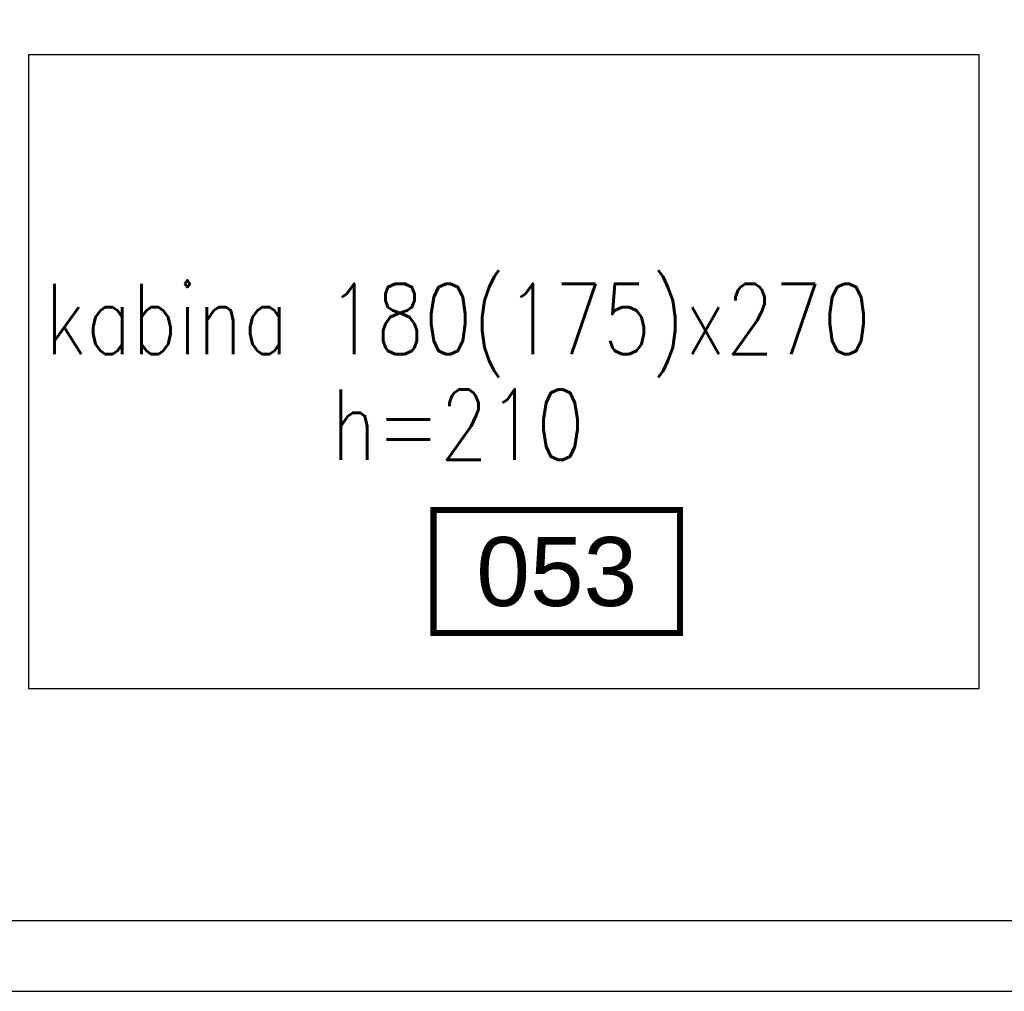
# Model space of a CAD drawing. Header units: centimetres. Extents: x -228435 to 111511, y -89367 to 428125.
# Tile 46 of 219: x -58220 to -55424, y 80340 to 83100. Entities that reach past the tile are written whole.
import ezdxf
from ezdxf.enums import TextEntityAlignment as Align

# ---------------------------------------------------------------- set-up
doc = ezdxf.new("R2010")
doc.units = ezdxf.units.CM
doc.header["$LTSCALE"] = 50
doc.layers.get('0').update_dxf_attribs({"color": 8})
for name, color, linetype in [('ARCH_INFO_AREA_ETYKIETY_200', 8, 'Continuous'), ('ARCH_INFO_OPISY_IST', 8, 'Continuous'), ('ARCH_WIDOK_IST', 8, 'Continuous'), ('ARCH_ŻELBET_IST', 8, 'Continuous')]:
    doc.layers.add(name, color=color, linetype=linetype)
doc.styles.add('Arial', font='ARIAL.TTF')
doc.styles.add('ROMANS-50-CM', font='romans.shx', dxfattribs={"width": 0.8, "height": 10})

# ---------------------------------------------------------------- blocks, each defined once
blk = doc.blocks.new('etykieta_numer')
at = {"color": 0, "linetype": 'ByBlock', "const_width": 2.44}
blk.add_lwpolyline([(-50, -50), (-50, 0), (50, 0), (50, -50)], close=True, dxfattribs=at)
at = {"color": 0, "linetype": 'ByBlock', "style": 'Arial'}
blk.add_attdef('AECAREA:NUMBER', text='', height=28, dxfattribs=at).set_placement((0, -25), align=Align.MIDDLE)

msp = doc.modelspace()

# ---------------------------------------------------------------- linework, layer by layer
at = {"layer": 'ARCH_WIDOK_IST', "elevation": 630}
msp.add_lwpolyline([(-58195, 81200), (-55495, 81200), (-55495, 83000), (-58195, 83000)], close=True, dxfattribs=at)
at = {"layer": 'ARCH_ŻELBET_IST', "elevation": 630}
msp.add_lwpolyline([(-55130, 83100), (-55130, 80540), (-58560, 80540), (-58560, 81100), (-58760, 81100), (-58760, 80340), (-54930, 80340), (-54930, 83100)], dxfattribs=at)

# ---------------------------------------------------------------- block references
at = {"layer": 'ARCH_INFO_AREA_ETYKIETY_200', "linetype": 'Continuous', "lineweight": -3, "xscale": 7, "yscale": 7, "zscale": 10}
msp.add_blockref('etykieta_numer', (-56694.71299, 81707.51329, 630), dxfattribs=at).add_auto_attribs({'AECAREA:NUMBER': '053'})

# ---------------------------------------------------------------- texts
at = {"layer": 'ARCH_INFO_OPISY_IST', "insert": (-56975.4996, 82100, 630), "char_height": 200, "width": 3018.5061308, "attachment_point": 5, "line_spacing_factor": 0.9, "style": 'ROMANS-50-CM'}
msp.add_mtext('kabina 180(175)x270\\Ph=210', dxfattribs=at)

doc.saveas('drawing.dxf')
